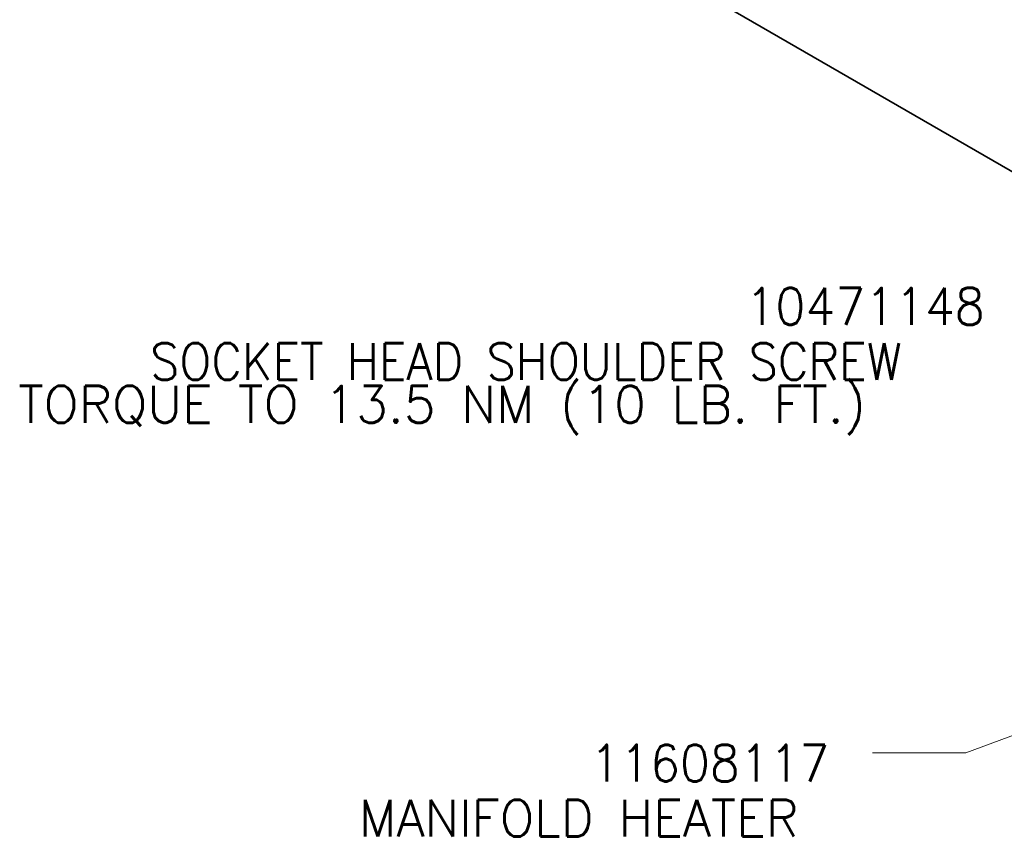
# Model space of a CAD drawing. Header units: millimetres. Extents: x 0 to 1189, y 0 to 841.
# Tile 64 of 84: x 728 to 795, y 348 to 404. Entities that reach past the tile are written whole.
import ezdxf

# ---------------------------------------------------------------- set-up
doc = ezdxf.new("R2010")
doc.units = ezdxf.units.MM
doc.layers.add('1', color=7, linetype='Continuous')
doc.styles.add('pwfont', font='simplex.shx')

msp = doc.modelspace()

# ---------------------------------------------------------------- linework, layer by layer
at = {"layer": '1', "color": 95, "linetype": 'Continuous', "lineweight": 35}
msp.add_line((750.341, 419.683), (834.731, 370.961), dxfattribs=at)
at = {"layer": '1', "color": 3, "linetype": 'Continuous', "lineweight": 13}
for p, q in [((792.093, 354.208), (832.102, 369.151)), ((785.743, 354.208), (792.093, 354.208))]:
    msp.add_line(p, q, dxfattribs=at)

# ---------------------------------------------------------------- texts
at = {"layer": '1', "color": 3, "linetype": 'Continuous', "lineweight": 13, "char_height": 2.5, "attachment_point": 7, "line_spacing_factor": 0.903614, "style": 'pwfont'}
for s, insert in [('\\W0.9488;10471148', (777.119, 383.343)), ('\\W1.0120;TORQUE TO 13.5 NM (10 LB. FT.)', (727.627, 375.843)), ('\\W0.9248;SOCKET HEAD SHOULDER SCREW', (736.611, 379.593)), ('\\W0.9488;11608117', (766.554, 352.263)), ('\\W0.9937;MANIFOLD HEATER', (750.812, 348.513))]:
    msp.add_mtext(s, dxfattribs=dict(at, insert=insert))

doc.saveas('drawing.dxf')
